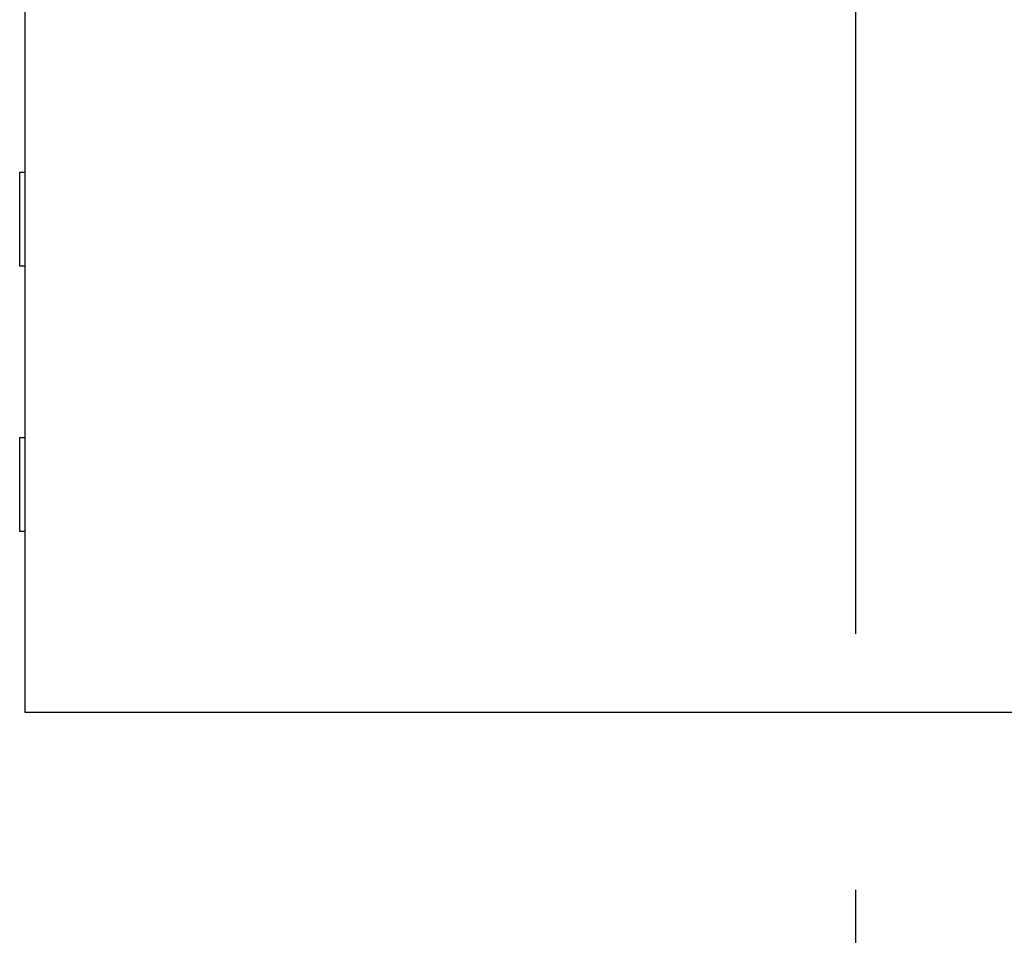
# Model space of a CAD drawing. Header units: millimetres. Extents: x 0 to 297, y 0 to 210.
# Tile 27 of 172: x 95.57 to 100.28, y 115.34 to 119.72. Entities that reach past the tile are written whole.
import ezdxf

# ---------------------------------------------------------------- set-up
doc = ezdxf.new("R2010")
doc.units = ezdxf.units.MM
doc.header["$LTSCALE"] = 16.335
doc.linetypes.add('CENTER', pattern=[0.6, 0.375, -0.075, 0.075, -0.075])
doc.layers.get('0').update_dxf_attribs({"linetype": 'CONTINUOUS'})
doc.layers.add('EXTRUDED-110DXF_CONTINUOUS_LINE', color=7, linetype='CONTINUOUS')
doc.layers.add('EXTRUDED_2_DXF_CONTINUOUS_LINE', color=7, linetype='CONTINUOUS')

msp = doc.modelspace()

# ---------------------------------------------------------------- linework, layer by layer
at = {"color": 1, "linetype": 'CENTER'}
msp.add_line((99.5684, 152.3074), (99.5684, 71.25), dxfattribs=at)
at = {"layer": 'EXTRUDED-110DXF_CONTINUOUS_LINE', "color": 7, "linetype": 'Continuous'}
for p, q in [((95.5935, 122.4037), (95.5935, 116.4037)), ((95.5935, 116.4037), (103.5435, 116.4037))]:
    msp.add_line(p, q, dxfattribs=at)
at = {"layer": 'EXTRUDED_2_DXF_CONTINUOUS_LINE', "color": 7, "linetype": 'Continuous'}
for p, q in [((95.5685, 118.5387), (95.5685, 118.9887)), ((95.5685, 118.9887), (95.5935, 118.9887)), ((95.5935, 118.5387), (95.5685, 118.5387)), ((95.5685, 117.2687), (95.5685, 117.7187)), ((95.5685, 117.7187), (95.5935, 117.7187)), ((95.5935, 117.2687), (95.5685, 117.2687))]:
    msp.add_line(p, q, dxfattribs=at)

doc.saveas('drawing.dxf')
